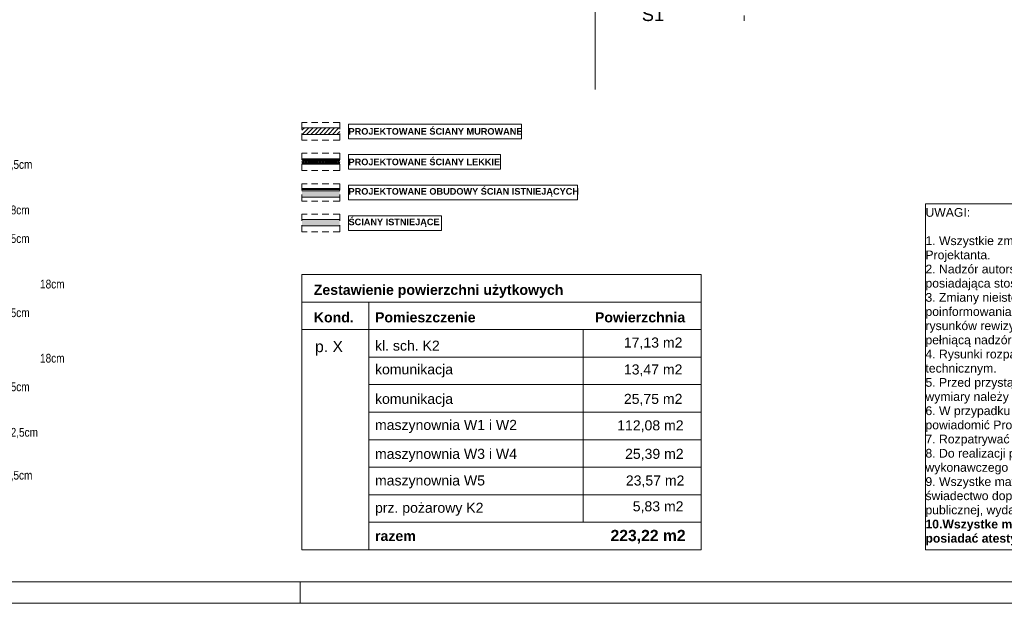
# Paper-space layout 'A-40 RZUT - PIĘTRO 10' of a CAD drawing. Header units: millimetres. Extents: x 0 to 1767, y 0 to 586.
# Tile 7 of 16: x 226 to 451, y 0 to 134. Entities that reach past the tile are written whole.
import ezdxf
from ezdxf.xclip import XClip

# ---------------------------------------------------------------- set-up
doc = ezdxf.new("R2010")
doc.units = ezdxf.units.MM
doc.header["$MEASUREMENT"] = 0
doc.header["$XCLIPFRAME"] = 0
doc.linetypes.add('DASHDOTX2', pattern=[1000, 500, -250, 0, -250])
doc.linetypes.add('Przer. długie kreski', pattern=[2.5, 1.5, -1])
for name, color, linetype, lineweight in [('0_Nr_pióra__1', 7, 'Continuous', 20), ('0_Nr_pióra__2', 8, 'Continuous', 13), ('A_Arkusz_Nr_pióra__1', 7, 'Continuous', 20), ('A_wymiary_Nr_pióra__2', 8, 'Continuous', 13), ('A_ściany proj_Nr_pióra__1', 7, 'Continuous', 20), ('A_ściany_Nr_pióra__1', 7, 'Continuous', 20), ('AR ZAMUROWANIA_Nr_pióra__1', 7, 'Continuous', 20), ('AR ŚCIANY PROJEKTOWANE_Nr_pióra__1', 7, 'Continuous', 20), ('AR ŚCIANY PROJEKTOWANE_Nr_pióra__2', 8, 'Continuous', 13)]:
    doc.layers.add(name, color=color, linetype=linetype, lineweight=lineweight)
for name, color, linetype, lineweight, true_color in [('A_Arkusz_Nr_pióra__237', 7, 'Continuous', 5, 0x343434), ('A_opis ścian_Nr_pióra__19', 7, 'Continuous', 5, 0x191919), ('A_osie_Nr_pióra__16', 7, 'Continuous', 5, 0x0f0f0f), ('A_ściany proj_Nr_pióra__10', 7, 'Continuous', 13, 0x4b4b4b)]:
    doc.layers.add(name, color=color, linetype=linetype, lineweight=lineweight, true_color=true_color)
doc.layers.add('A_podrys', color=7, linetype='Continuous')
doc.styles.add('STYL_AUTOMATYCZNY_1', font='arial.ttf')
doc.styles.add('STYL_AUTOMATYCZNY_2', font='ARIALN.TTF')
doc.styles.add('STYL_AUTOMATYCZNY_3', font='arial.ttf')
pattern_1 = [(0, (0, 0), (0, 1), [0, -1])]
pattern_2 = [(45, (0, 0), (-57.025, 57.025), []), (45, (57.025, 0), (-57.025, 57.025), [40.323, -20.161])]

# ---------------------------------------------------------------- blocks, each defined once
blk = doc.blocks.new('Rysunek_2_2', base_point=(-3193.11, -606.16))
at = {"layer": 'A_osie_Nr_pióra__16', "color": 250, "linetype": 'DASHDOTX2', "lineweight": 5, "ltscale": 2, "true_color": 0x0f0f0f}
blk.add_line((357.49, 372.75), (357.49, 117.61), dxfattribs=at)
at = {"layer": 'A_wymiary_Nr_pióra__2', "color": 8, "linetype": 'Continuous', "lineweight": 13, "ltscale": 2}
blk.add_line((391.62, 133.3), (391.62, 134.53), dxfattribs=at)
at = {"layer": 'A_opis ścian_Nr_pióra__19', "color": 250, "linetype": 'Continuous', "lineweight": 5, "true_color": 0x191919, "insert": (370.74, 136.26), "char_height": 3, "attachment_point": 2, "rotation": 359.9833, "style": 'STYL_AUTOMATYCZNY_1'}
blk.add_mtext('\\A1;{\\pqc;\\fArial|b0|i0|c238|p0;\\W1.000000;S1}', dxfattribs=at)

psp = doc.layouts.new('A-40 RZUT - PIĘTRO 10')

# ---------------------------------------------------------------- hatches: boundary and pattern name
at = {"layer": 'A_ściany proj_Nr_pióra__1', "linetype": 'Continuous', "lineweight": 20}
h = psp.add_hatch(dxfattribs=at)
h.set_pattern_fill('bloczki_ceramiczne', style=0, pattern_type=2)
h.set_pattern_definition([(45, (0, 0), (-0.4949747, 0.4949747), [])])
h.paths.add_polyline_path([(299.06, 108.8), (290.4, 108.8), (290.4, 107.3), (299.06, 107.3)])
at = {"layer": 'A_ściany proj_Nr_pióra__10', "linetype": 'Continuous', "lineweight": 13}
h = psp.add_hatch(dxfattribs=at)
h.set_pattern_fill('FP_65', color=1, style=0, pattern_type=2)
h.set_pattern_definition(pattern_2)
h.paths.add_polyline_path([(299.06, 94.93), (290.4, 94.93), (290.4, 94.68), (299.06, 94.68)])
h = psp.add_hatch(dxfattribs=at)
h.set_pattern_fill('FP_65', color=1, style=0, pattern_type=2)
h.set_pattern_definition(pattern_2)
h.paths.add_polyline_path([(290.4, 94.43), (299.06, 94.43), (299.06, 94.68), (290.4, 94.68)])
at = {"layer": 'A_ściany_Nr_pióra__1', "linetype": 'Continuous', "lineweight": 0, "true_color": 0x000000}
for points in [[(290.4, 92.93), (299.06, 92.93), (299.06, 94.43), (290.4, 94.43)], [(290.4, 86.36), (299.06, 86.36), (299.06, 87.86), (290.4, 87.86)]]:
    psp.add_hatch(color=18, dxfattribs=at).paths.add_polyline_path(points)
at = {"layer": 'AR ŚCIANY PROJEKTOWANE_Nr_pióra__2', "linetype": 'Continuous', "lineweight": 13}
h = psp.add_hatch(dxfattribs=at)
h.set_pattern_fill('gypsum', color=8, style=0, pattern_type=2)
h.set_pattern_definition(pattern_1)
h.paths.add_polyline_path([(299.06, 101.75), (290.4, 101.75), (290.4, 101.63), (299.06, 101.63)])
h = psp.add_hatch(dxfattribs=at)
h.set_pattern_fill('gypsum', color=8, style=0, pattern_type=2)
h.set_pattern_definition(pattern_1)
h.paths.add_polyline_path([(299.06, 101.63), (290.4, 101.63), (290.4, 101.5), (299.06, 101.5)])
h = psp.add_hatch(dxfattribs=at)
h.set_pattern_fill('batt_insulation', color=8, style=0, pattern_type=2)
h.set_pattern_definition([(60, (0, 0), (-0.25980762, 0.15), []), (120, (0, 0), (0.25980762, 0.15), [])])
h.paths.add_polyline_path([(299.06, 101.5), (290.4, 101.5), (290.4, 100.75), (299.06, 100.75)])
h = psp.add_hatch(dxfattribs=at)
h.set_pattern_fill('gypsum', color=8, style=0, pattern_type=2)
h.set_pattern_definition(pattern_1)
h.paths.add_polyline_path([(290.4, 100.63), (299.06, 100.63), (299.06, 100.75), (290.4, 100.75)])
h = psp.add_hatch(dxfattribs=at)
h.set_pattern_fill('gypsum', color=8, style=0, pattern_type=2)
h.set_pattern_definition(pattern_1)
h.paths.add_polyline_path([(290.4, 100.5), (299.06, 100.5), (299.06, 100.63), (290.4, 100.63)])

# ---------------------------------------------------------------- linework, layer by layer
at = {"layer": '0_Nr_pióra__1', "color": 7, "linetype": 'Continuous', "lineweight": 20}
for p, q in [((290.4, 75.24), (381.75, 75.24)), ((290.4, 62.64), (290.4, 75.24)), ((381.75, 75.24), (381.75, 62.64)), ((290.4, 68.94), (381.75, 68.94)), ((305.7, 68.94), (305.7, 62.64)), ((290.4, 62.64), (381.75, 62.64)), ((290.4, 12.24), (290.4, 62.64)), ((290.4, 62.64), (381.75, 62.64)), ((305.7, 62.64), (305.7, 12.24)), ((354.75, 62.64), (354.75, 18.54)), ((381.75, 62.64), (381.75, 12.24)), ((305.7, 56.34), (381.75, 56.34)), ((305.7, 50.04), (381.75, 50.04)), ((305.7, 43.74), (381.75, 43.74)), ((305.7, 37.44), (381.75, 37.44)), ((305.7, 31.14), (381.75, 31.14)), ((305.7, 24.84), (381.75, 24.84)), ((305.7, 18.54), (381.75, 18.54)), ((290.4, 12.24), (381.75, 12.24))]:
    psp.add_line(p, q, dxfattribs=at)
at = {"layer": '0_Nr_pióra__2', "color": 8, "linetype": 'Continuous', "lineweight": 13, "flags": 128}
psp.add_lwpolyline([(433.1, 91.43), (527.52, 91.43), (527.52, 12.24), (433.1, 12.24)], close=True, dxfattribs=at)
at = {"layer": 'A_Arkusz_Nr_pióra__1', "color": 7, "linetype": 'Continuous', "lineweight": 20}
psp.add_line((645.1, 4.9), (29.9, 4.9), dxfattribs=at)
at = {"layer": 'A_Arkusz_Nr_pióra__1', "color": 7, "linetype": 'Continuous', "lineweight": 20, "flags": 128}
psp.add_lwpolyline([(0, 400), (650, 400), (650, 0), (0, 0)], close=True, dxfattribs=at)
at = {"layer": 'A_Arkusz_Nr_pióra__237', "color": 250, "linetype": 'Continuous', "lineweight": 5, "true_color": 0x343434}
psp.add_line((290, 0), (290, 4.9), dxfattribs=at)
at = {"layer": 'A_ściany proj_Nr_pióra__1', "color": 7, "linetype": 'Continuous', "lineweight": 20, "flags": 128}
for points in [[(299.06, 108.8), (290.4, 108.8)], [(290.4, 107.3), (299.06, 107.3)], [(299.06, 94.93), (290.4, 94.93)], [(290.4, 94.43), (299.06, 94.43)], [(290.4, 87.86), (299.06, 87.86)]]:
    psp.add_lwpolyline(points, dxfattribs=at)
at = {"layer": 'A_ściany proj_Nr_pióra__10', "color": 1, "linetype": 'Continuous', "lineweight": 13}
for p, q in [((299.06, 94.68), (290.4, 94.68)), ((290.4, 94.68), (299.06, 94.68))]:
    psp.add_line(p, q, dxfattribs=at)
at = {"layer": 'A_ściany_Nr_pióra__1', "color": 7, "linetype": 'Continuous', "lineweight": 20, "flags": 128}
for points in [[(299.06, 94.43), (290.4, 94.43)], [(290.4, 92.93), (299.06, 92.93)], [(299.06, 87.86), (290.4, 87.86)], [(290.4, 86.36), (299.06, 86.36)]]:
    psp.add_lwpolyline(points, dxfattribs=at)
at = {"layer": 'AR ZAMUROWANIA_Nr_pióra__1', "color": 7, "linetype": 'Continuous', "lineweight": 20, "flags": 128}
for points in [[(301.06, 109.68), (340.66, 109.68), (340.66, 106.33), (301.06, 106.33)], [(301.06, 102.68), (335.81, 102.68), (335.81, 99.33), (301.06, 99.33)], [(301.06, 95.68), (353.46, 95.68), (353.46, 92.33), (301.06, 92.33)], [(301.06, 88.68), (322.35, 88.68), (322.35, 85.33), (301.06, 85.33)]]:
    psp.add_lwpolyline(points, close=True, dxfattribs=at)
at = {"layer": 'AR ŚCIANY PROJEKTOWANE_Nr_pióra__1', "color": 7, "linetype": 'Continuous', "lineweight": 20, "flags": 128}
for points in [[(299.06, 101.75), (290.4, 101.75)], [(290.4, 100.5), (299.06, 100.5)]]:
    psp.add_lwpolyline(points, dxfattribs=at)
at = {"layer": 'AR ŚCIANY PROJEKTOWANE_Nr_pióra__2', "color": 8, "linetype": 'Przer. długie kreski', "lineweight": 13}
for p, q in [((299.06, 110.03), (290.4, 110.03)), ((290.4, 110.03), (290.4, 106.03)), ((299.06, 110.03), (299.06, 106.03)), ((299.06, 106.03), (290.4, 106.03)), ((290.4, 103.03), (290.4, 99.03)), ((299.06, 103.03), (290.4, 103.03)), ((299.06, 103.03), (299.06, 99.03)), ((299.06, 99.03), (290.4, 99.03)), ((299.06, 96.03), (290.4, 96.03)), ((290.4, 96.03), (290.4, 92.03)), ((299.06, 96.03), (299.06, 92.03)), ((299.06, 92.03), (290.4, 92.03)), ((299.06, 89.03), (290.4, 89.03)), ((290.4, 89.03), (290.4, 85.03)), ((299.06, 89.03), (299.06, 85.03)), ((299.06, 85.03), (290.4, 85.03))]:
    psp.add_line(p, q, dxfattribs=at)
at = {"layer": 'AR ŚCIANY PROJEKTOWANE_Nr_pióra__2', "color": 8, "linetype": 'Continuous', "lineweight": 13}
for p, q in [((299.06, 101.63), (290.4, 101.63)), ((299.06, 101.5), (290.4, 101.5)), ((290.4, 100.75), (299.06, 100.75)), ((290.4, 100.63), (299.06, 100.63))]:
    psp.add_line(p, q, dxfattribs=at)

# ---------------------------------------------------------------- block references
at = {"layer": 'A_podrys', "color": 37, "linetype": 'Continuous', "lineweight": 5, "true_color": 0x656532}
ref = psp.add_blockref('Rysunek_2_2', (-3193.11, -606.16), dxfattribs=at)
XClip(ref).set_block_clipping_path([(44.3744639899, 117.6054981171), (632.5759565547, 372.7460264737)])

# ---------------------------------------------------------------- texts
at = {"layer": '0_Nr_pióra__1', "color": 7, "linetype": 'Continuous', "lineweight": 20, "insert": (150.46, 24.43), "char_height": 2, "attachment_point": 7, "line_spacing_factor": 0.98253, "style": 'STYL_AUTOMATYCZNY_2'}
psp.add_mtext('\\A1;{\\pql;\\fArial Narrow|b0|i0|c238|p0;\\W1.000000;S\\fArial Narrow|b0|i0|c238|p0;\\W1.000000;\\A1{\\H.66x;\\S ^ 6 ;}\\fArial Narrow|b0|i0|c238|p0;\\W1.000000;- ściana systemowa gipsowo kartonowa REI 120^I^I12,5cm\\P\\pql;\\fArial Narrow|b0|i0|c238|p0;\\W1.000000;2xpłyta GKF^I^I^I^I^I2x1,25cm\\P\\pql;\\fArial Narrow|b0|i0|c238|p0;\\W1.000000;Profil systemowy np. Rigips CW/UW 75 Ultrastil z wypełnieniem\\P\\pql;\\fArial Narrow|b0|i0|c238|p0;\\W1.000000;z wełny mineralnej np. Isover Aku-płyta lub równoważne^I^I7,5cm\\P\\pql;\\fArial Narrow|b0|i0|c238|p0;\\W1.000000;2xpłyta GKF^I^I^I^I^I2x1,25cm\\P\\pql;\\fArial Narrow|b0|i0|c238|p0;\\W1.000000;\\P\\pql;\\fArial Narrow|b0|i0|c238|p0;\\W1.000000;S\\fArial Narrow|b0|i0|c238|p0;\\W1.000000;\\A1{\\H.66x;\\S ^ 7 ;}\\fArial Narrow|b0|i0|c238|p0;\\W1.000000;- ściana murowana z bloczków silikatowych na zaprawie M10 EI60^I18cm\\P\\pql;\\fArial Narrow|b0|i0|c238|p0;\\W1.000000;tynk gipsowy nakładany maszynowo z gładzią gipsową^I^I1,5 cm\\P\\pql;\\fArial Narrow|b0|i0|c238|p0;\\W1.000000;ściana murowana z bloczków silikatowych SILKA lub równoważne^I15cm\\P\\pql;\\fArial Narrow|b0|i0|c238|p0;\\W1.000000;tynk gipsowy nakładany maszynowo z gładzią gipsową^I^I1,5 cm\\P\\pql;\\fArial Narrow|b0|i0|c238|p0;\\W1.000000;\\P\\pql;\\fArial Narrow|b0|i0|c238|p0;\\W1.000000;S\\fArial Narrow|b0|i0|c238|p0;\\W1.000000;\\A1{\\H.66x;\\S ^ 8 ;}\\fArial Narrow|b0|i0|c238|p0;\\W1.000000;- ściana murowana z bloczków silikatowych na zaprawie M10 REI60^I18cm\\P\\pql;\\fArial Narrow|b0|i0|c238|p0;\\W1.000000;tynk gipsowy nakładany maszynowo z gładzią gipsową^I^I1,5 cm\\P\\pql;\\fArial Narrow|b0|i0|c238|p0;\\W1.000000;ściana murowana z bloczków silikatowych SILKA lub równoważne^I15cm\\P\\pql;\\fArial Narrow|b0|i0|c238|p0;\\W1.000000;tynk gipsowy nakładany maszynowo z gładzią gipsową^I^I1,5 cm\\P\\pql;\\fArial Narrow|b0|i0|c238|p0;\\W1.000000;\\P\\pql;\\fArial Narrow|b0|i0|c238|p0;\\W1.000000;S\\fArial Narrow|b0|i0|c238|p0;\\W1.000000;\\A1{\\H.66x;\\S ^ 9 ;}\\fArial Narrow|b0|i0|c238|p0;\\W1.000000;- ściana murowana z bloczków silikatowych na zaprawie M10 REI120^I18cm\\P\\pql;\\fArial Narrow|b0|i0|c238|p0;\\W1.000000;tynk gipsowy nakładany maszynowo z gładzią gipsową^I^I1,5 cm\\P\\pql;\\fArial Narrow|b0|i0|c238|p0;\\W1.000000;ściana murowana z bloczków silikatowych SILKA lub równoważne^I15cm\\P\\pql;\\fArial Narrow|b0|i0|c238|p0;\\W1.000000;tynk gipsowy nakładany maszynowo z gładzią gipsową^I^I1,5 cm\\P\\pql;\\fArial Narrow|b0|i0|c238|p0;\\W1.000000;\\P\\pql;\\fArial Narrow|b0|i0|c238|p0;\\W1.000000;S\\fArial Narrow|b0|i0|c238|p0;\\W1.000000;\\A1{\\H.66x;\\S ^ 10 ;}\\fArial Narrow|b0|i0|c238|p0;\\W1.000000;- ściana systemowa gipsowo kartonowa EI 30^I^I^I12,5cm\\P\\pql;\\fArial Narrow|b0|i0|c238|p0;\\W1.000000;2xpłyta GKF^I^I^I^I^I2x1,25cm\\P\\pql;\\fArial Narrow|b0|i0|c238|p0;\\W1.000000;Profil systemowy np. Rigips CW/UW 75 Ultrastil z wypełnieniem\\P\\pql;\\fArial Narrow|b0|i0|c238|p0;\\W1.000000;z wełny mineralnej np. Isover Aku-płyta lub równoważne^I^I7,5cm\\P\\pql;\\fArial Narrow|b0|i0|c238|p0;\\W1.000000;2xpłyta GKF^I^I^I^I^I2x1,25cm}', dxfattribs=at)
at = {"layer": '0_Nr_pióra__1', "color": 7, "linetype": 'Continuous', "lineweight": 20}
for s, insert, char_height, attachment_point, style in [('\\A1;{\\pql;\\fArial|b1|i0|c238|p0;\\W1.000000;Zestawienie powierzchni użytkowych}', (293.1, 72.91), 2.3151, 1, 'STYL_AUTOMATYCZNY_3'), ('\\A1;{\\pql;\\fArial|b1|i0|c238|p0;\\W1.000000;Kond.}', (293.1, 66.61), 2.3151, 1, 'STYL_AUTOMATYCZNY_3'), ('\\A1;{\\pql;\\fArial|b1|i0|c238|p0;\\W1.000000;Pomieszczenie}', (307.12, 66.61), 2.3151, 1, 'STYL_AUTOMATYCZNY_3'), ('\\A1;{\\pql;\\fArial|b1|i0|c238|p0;\\W1.000000; Powierzchnia}', (356.55, 66.61), 2.3151, 1, 'STYL_AUTOMATYCZNY_3'), ('\\A1;{\\pqr;\\fArial|b0|i0|c238|p0;\\W1.000000;    17,13 m2}', (377.48, 60.83), 2.3, 3, 'STYL_AUTOMATYCZNY_1'), ('\\A1;{\\pql;\\fArial|b0|i0|c238|p0;\\W1.000000;p. X}', (293.4, 60.06), 2.5723, 1, 'STYL_AUTOMATYCZNY_1'), ('\\A1;{\\pql;\\fArial|b0|i0|c238|p0;\\W1.000000;kl. sch. K2}', (307.12, 60.12), 2.3, 1, 'STYL_AUTOMATYCZNY_1'), ('\\A1;{\\pql;\\fArial|b0|i0|c238|p0;\\W1.000000;komunikacja}', (307.12, 54.7), 2.3, 1, 'STYL_AUTOMATYCZNY_1'), ('\\A1;{\\pqr;\\fArial|b0|i0|c238|p0;\\W1.000000;    13,47 m2}', (377.48, 54.67), 2.3, 3, 'STYL_AUTOMATYCZNY_1'), ('\\A1;{\\pql;\\fArial|b0|i0|c238|p0;\\W1.000000;komunikacja}', (307.12, 47.94), 2.3, 1, 'STYL_AUTOMATYCZNY_1'), ('\\A1;{\\pqr;\\fArial|b0|i0|c238|p0;\\W1.000000;    25,75 m2}', (377.48, 47.94), 2.3, 3, 'STYL_AUTOMATYCZNY_1'), ('\\A1;{\\pql;\\fArial|b0|i0|c238|p0;\\W1.000000;maszynownia W1 i W2}', (307.12, 41.98), 2.3, 1, 'STYL_AUTOMATYCZNY_1'), ('\\A1;{\\pqr;\\fArial|b0|i0|c238|p0;\\W1.000000;   112,08 m2}', (377.74, 41.88), 2.3, 3, 'STYL_AUTOMATYCZNY_1'), ('\\A1;{\\pql;\\fArial|b0|i0|c238|p0;\\W1.000000;maszynownia W3 i W4}', (307.12, 35.36), 2.3, 1, 'STYL_AUTOMATYCZNY_1'), ('\\A1;{\\pqr;\\fArial|b0|i0|c238|p0;\\W1.000000;    25,39 m2}', (377.75, 35.36), 2.3, 3, 'STYL_AUTOMATYCZNY_1'), ('\\A1;{\\pql;\\fArial|b0|i0|c238|p0;\\W1.000000;maszynownia W5}', (307.12, 29.27), 2.3, 1, 'STYL_AUTOMATYCZNY_1'), ('\\A1;{\\pqr;\\fArial|b0|i0|c238|p0;\\W1.000000;    23,57 m2}', (377.93, 29.26), 2.3, 3, 'STYL_AUTOMATYCZNY_1'), ('\\A1;{\\pql;\\fArial|b0|i0|c238|p0;\\W1.000000;prz. pożarowy K2}', (307.12, 23.02), 2.3, 1, 'STYL_AUTOMATYCZNY_1'), ('\\A1;{\\pqr;\\fArial|b0|i0|c238|p0;\\W1.000000;     5,83 m2}', (377.72, 23.35), 2.3, 3, 'STYL_AUTOMATYCZNY_1'), ('\\A1;{\\pql;\\fArial|b1|i0|c238|p0;\\W1.000000;razem }', (307.12, 16.58), 2.3151, 1, 'STYL_AUTOMATYCZNY_3'), ('\\A1;{\\pqr;\\fArial|b1|i0|c238|p0;\\W1.000000;   223,22 m2}', (378.21, 16.81), 2.5723, 3, 'STYL_AUTOMATYCZNY_3')]:
    psp.add_mtext(s, dxfattribs=dict(at, insert=insert, char_height=char_height, attachment_point=attachment_point, style=style))
at = {"layer": '0_Nr_pióra__2', "color": 8, "linetype": 'Continuous', "lineweight": 13, "insert": (433.1, 90.47), "char_height": 2, "width": 93.4245, "attachment_point": 1, "line_spacing_factor": 0.972584, "style": 'STYL_AUTOMATYCZNY_1'}
psp.add_mtext('\\A1;{\\pql;\\fArial|b0|i0|c238|p0;\\W1.000000;UWAGI:\\P\\pql;\\fArial|b0|i0|c238|p0;\\W1.000000;\\P\\pql;\\fArial|b0|i0|c238|p0;\\W1.000000;1. Wszystkie zmiany w projekcie wymagają poinformowania i zgody Projektanta.\\P\\pql;\\fArial|b0|i0|c238|p0;\\W1.000000;2. Nadzór autorski nad pracami budowlanymi powinna sprawować osoba posiadająca stosowne uprawnienia budowlane.\\P\\pql;\\fArial|b0|i0|c238|p0;\\W1.000000;3. Zmiany nieistotne w stosunku do projektu budowlanego wymagają poinformowania i zgody Projektanta oraz opracowania stosownych rysunków rewizyjnych, a także wpisu do dziennika budowy przez osobę pełniącą nadzór autorski.\\P\\pql;\\fArial|b0|i0|c238|p0;\\W1.000000;4. Rysunki rozpatrywać łącznie z dokumentacją branżową oraz opisem technicznym.\\P\\pql;\\pt3.76365;\\fArial|b0|i0|c238|p0;\\W1.000000;5. Przed przystąpieniem do wykonywania robót budowlanych wszystkie wymiary należy zweryfikować na budowie.\\P\\pql;\\fArial|b0|i0|c238|p0;\\W1.000000;6. W przypadku stwierdzenia niezgodności lub błędów niezwłocznie powiadomić Projektanta.\\P\\pql;\\fArial|b0|i0|c238|p0;\\W1.000000;7. Rozpatrywać rysunki wyłącznie z najnowszymi rewizjami.\\P\\pql;\\fArial|b0|i0|c238|p0;\\W1.000000;8. Do realizacji przystąpić wyłącznie z kompletem dokumentacji projektu wykonawczego z jego rewizjami i aktualizacjami.\\P\\pql;\\fArial|b0|i0|c238|p0;\\W1.000000;9. Wszystke materiały użyte do wykończenia wnętrz powinny posiadać świadectwo dopuszczenia do stosowania w obiektach użyteczności publicznej, wydane przez PZH.\\P\\pql;\\fArial|b1|i0|c238|p0;\\W1.000000;10.Wszystke materiały użyte do wykończenia wnętrz powinny posiadać atesty świadczące o trudnozapalności}', dxfattribs=at)
at = {"layer": 'AR ZAMUROWANIA_Nr_pióra__1', "color": 7, "linetype": 'Continuous', "lineweight": 20, "char_height": 1.5, "attachment_point": 4, "style": 'STYL_AUTOMATYCZNY_3'}
for s, insert in [('\\A1;{\\pql;\\fArial|b1|i0|c238|p0;\\W1.000000;PROJEKTOWANE ŚCIANY MUROWANE}', (301.06, 108)), ('\\A1;{\\pql;\\fArial|b1|i0|c238|p0;\\W1.000000;PROJEKTOWANE ŚCIANY LEKKIE}', (301.06, 101)), ('\\A1;{\\pql;\\fArial|b1|i0|c238|p0;\\W1.000000;PROJEKTOWANE OBUDOWY ŚCIAN ISTNIEJĄCYCH}', (301.06, 94.06)), ('\\A1;{\\pql;\\fArial|b1|i0|c238|p0;\\W1.000000;ŚCIANY ISTNIEJĄCE}', (301.06, 87.06))]:
    psp.add_mtext(s, dxfattribs=dict(at, insert=insert))

doc.saveas('drawing.dxf')
